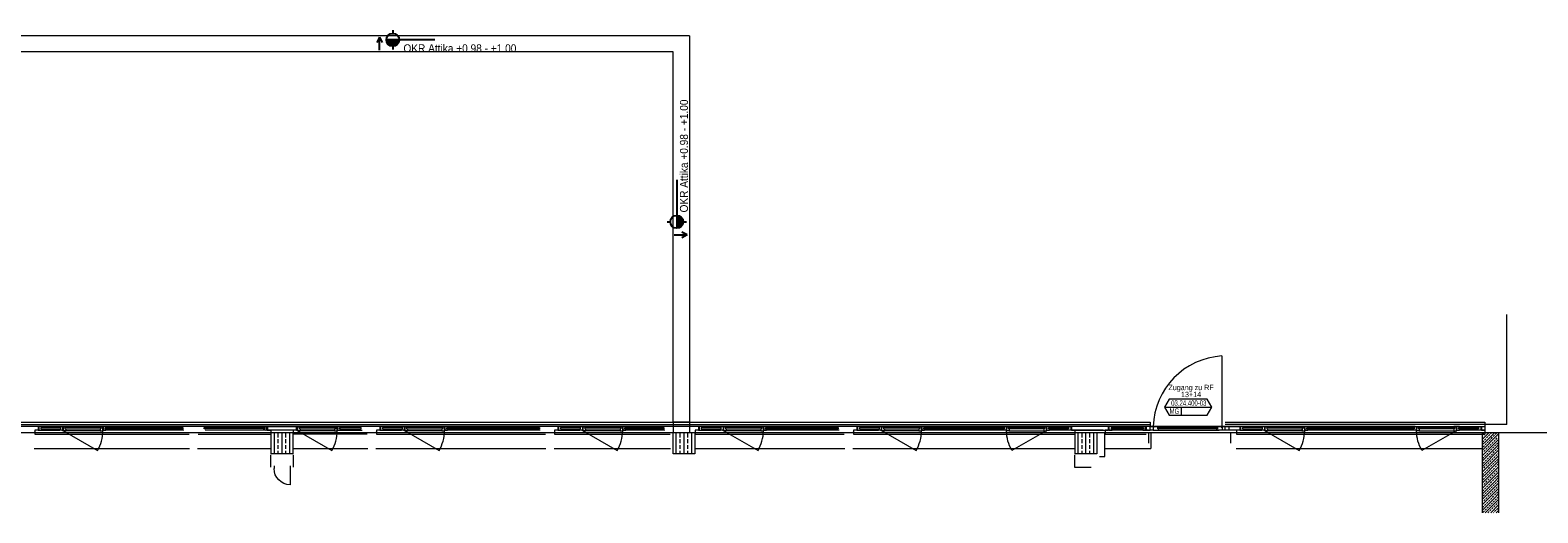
# Model space of a CAD drawing. Header units: metres. Extents: x -27 to 222, y 3 to 231.
# Tile 9 of 46: x 63 to 91, y 119 to 128. Entities that reach past the tile are written whole.
import ezdxf

# ---------------------------------------------------------------- set-up
doc = ezdxf.new("R2010")
doc.units = ezdxf.units.M
doc.layers.add('Grundriss', color=7, linetype='Continuous', lineweight=13)
doc.styles.add('Mini 1 50', font='arial.ttf', dxfattribs={"width": 0.8, "height": 0.1})
doc.styles.add('Style-Arial', font='arial.ttf')

# ---------------------------------------------------------------- blocks, each defined once
blk = doc.blocks.new('öfnungsflügel 75')
at = {"layer": 'Grundriss', "lineweight": -2, "ltscale": 0.01}
blk.add_line((-0.533, -0.035), (-1.181, 0.339), dxfattribs=at)
at = {"layer": 'Grundriss', "lineweight": -2}
for p, q in [((-0.01, -0.04), (-0.01, 0.03)), ((-0.01, 0), (0, 0)), ((-1.231, -0.03), (-0.588, -0.03)), ((-1.231, -0.11), (-0.588, -0.11)), ((-0.127, -0.04), (-0.481, -0.04)), ((-0.481, -0.11), (-0.127, -0.11)), ((-0.085, -0.11), (-0.085, -0.04)), ((-0.072, -0.04), (-0.01, -0.04))]:
    blk.add_line(p, q, dxfattribs=at)
at = {"layer": 'Grundriss', "lineweight": -2, "flags": 128}
for points in [[(-1.323, -0.067), (-1.323, -0.092), (-1.338, -0.092), (-1.338, -0.11), (-1.285, -0.11), (-1.285, -0.102), (-1.285, -0.102), (-1.285, -0.04), (-1.338, -0.04), (-1.338, -0.067), (-1.323, -0.067)], [(-1.285, -0.067), (-1.285, -0.092), (-1.285, -0.092), (-1.285, -0.11), (-1.231, -0.11), (-1.231, -0.102), (-1.281, -0.102), (-1.281, -0.04), (-1.285, -0.04), (-1.285, -0.067), (-1.285, -0.067)], [(-1.281, -0.102), (-1.231, -0.102), (-1.231, -0.092), (-1.246, -0.092), (-1.246, -0.067), (-1.231, -0.067), (-1.231, -0.03), (-1.281, -0.03), (-1.281, -0.102), (-1.281, -0.102)], [(-1.246, -0.092), (-0.573, -0.092), (-0.573, -0.067), (-1.246, -0.067), (-1.246, -0.092)], [(-0.538, -0.102), (-0.588, -0.102), (-0.588, -0.092), (-0.573, -0.092), (-0.573, -0.067), (-0.588, -0.067), (-0.588, -0.03), (-0.538, -0.03), (-0.538, -0.102), (-0.538, -0.102)], [(-0.535, -0.067), (-0.535, -0.092), (-0.535, -0.092), (-0.535, -0.11), (-0.588, -0.11), (-0.588, -0.102), (-0.538, -0.102), (-0.538, -0.04), (-0.535, -0.04), (-0.535, -0.067), (-0.535, -0.067)], [(-0.496, -0.067), (-0.496, -0.092), (-0.481, -0.092), (-0.481, -0.11), (-0.535, -0.11), (-0.535, -0.102), (-0.535, -0.102), (-0.535, -0.04), (-0.481, -0.04), (-0.481, -0.067), (-0.496, -0.067)], [(-0.496, -0.092), (-0.123, -0.092), (-0.123, -0.067), (-0.496, -0.067), (-0.496, -0.092)]]:
    blk.add_lwpolyline(points, close=True, dxfattribs=at)
for points in [[(-0.138, -0.092), (-0.138, -0.11), (-0.072, -0.11), (-0.072, -0.04), (-0.138, -0.04), (-0.138, -0.067)], [(-0.138, -0.092), (-0.123, -0.092), (-0.123, -0.067), (-0.138, -0.067)]]:
    blk.add_lwpolyline(points, dxfattribs=at)
at = {"layer": 'Grundriss', "lineweight": -2}
blk.add_circle((-0.533, -0.035), 0.00375, dxfattribs=at)
at = {"layer": 'Grundriss', "lineweight": -2, "ltscale": 0.01}
blk.add_arc((-0.533, -0.035), 0.748, 149.9992, 179.617, dxfattribs=at)
blk = doc.blocks.new('öfnungsflügel 75_rand')
at = {"layer": 'Grundriss', "lineweight": -2, "ltscale": 0.01}
blk.add_line((-0.083, -0.035), (-0.731, 0.339), dxfattribs=at)
at = {"layer": 'Grundriss', "lineweight": -2}
for p, q in [((-0.01, -0.04), (-0.01, 0.03)), ((-0.01, 0), (0, 0)), ((-0.781, -0.03), (-0.12, -0.03)), ((-0.781, -0.11), (-0.12, -0.11)), ((-0.085, -0.11), (-0.085, -0.04)), ((-0.072, -0.04), (-0.01, -0.04))]:
    blk.add_line(p, q, dxfattribs=at)
at = {"layer": 'Grundriss', "lineweight": -2, "flags": 128}
for points in [[(-0.873, -0.067), (-0.873, -0.092), (-0.888, -0.092), (-0.888, -0.11), (-0.835, -0.11), (-0.835, -0.102), (-0.835, -0.102), (-0.835, -0.04), (-0.888, -0.04), (-0.888, -0.067), (-0.873, -0.067)], [(-0.835, -0.067), (-0.835, -0.092), (-0.835, -0.092), (-0.835, -0.11), (-0.781, -0.11), (-0.781, -0.102), (-0.831, -0.102), (-0.831, -0.04), (-0.835, -0.04), (-0.835, -0.067), (-0.835, -0.067)], [(-0.831, -0.102), (-0.781, -0.102), (-0.781, -0.092), (-0.796, -0.092), (-0.796, -0.067), (-0.781, -0.067), (-0.781, -0.03), (-0.831, -0.03), (-0.831, -0.102), (-0.831, -0.102)], [(-0.796, -0.092), (-0.123, -0.092), (-0.123, -0.067), (-0.796, -0.067), (-0.796, -0.092)], [(-0.088, -0.102), (-0.138, -0.102), (-0.138, -0.092), (-0.123, -0.092), (-0.123, -0.067), (-0.138, -0.067), (-0.138, -0.03), (-0.088, -0.03), (-0.088, -0.102), (-0.088, -0.102)], [(-0.072, -0.04), (-0.072, -0.04), (-0.072, -0.04), (-0.072, -0.11), (-0.138, -0.11), (-0.138, -0.102), (-0.088, -0.102), (-0.088, -0.04), (-0.072, -0.04), (-0.072, -0.04)]]:
    blk.add_lwpolyline(points, close=True, dxfattribs=at)
at = {"layer": 'Grundriss', "lineweight": -2}
blk.add_circle((-0.083, -0.035), 0.00375, dxfattribs=at)
at = {"layer": 'Grundriss', "lineweight": -2, "ltscale": 0.01}
blk.add_arc((-0.083, -0.035), 0.748, 149.9992, 179.617, dxfattribs=at)
blk = doc.blocks.new('randanschlussprofil')
at = {"layer": 'Grundriss', "lineweight": -2}
for p, q in [((-0.01, -0.04), (-0.01, 0.03)), ((-0.01, 0), (0, 0)), ((-0.085, -0.04), (-0.138, -0.04)), ((-0.138, -0.04), (-0.138, -0.067)), ((-0.138, -0.092), (-0.138, -0.11)), ((-0.138, -0.11), (-0.072, -0.11)), ((-0.085, -0.04), (-0.01, -0.04)), ((-0.085, -0.04), (-0.085, -0.11)), ((-0.072, -0.11), (-0.072, -0.04))]:
    blk.add_line(p, q, dxfattribs=at)
at = {"layer": 'Grundriss', "lineweight": -2, "flags": 128}
blk.add_lwpolyline([(-0.138, -0.092), (-0.123, -0.092), (-0.123, -0.067), (-0.138, -0.067)], dxfattribs=at)
blk = doc.blocks.new('*U2007')
at = {"layer": 'Grundriss', "lineweight": 25}
for p, q in [((0.122, 0), (0.022, 0.05)), ((-0.122, 0), (0.122, 0)), ((0.122, 0), (0.022, -0.05))]:
    blk.add_line(p, q, dxfattribs=at)
blk = doc.blocks.new('*U2008')
at = {"layer": 'Grundriss', "lineweight": 13}
blk.add_hatch(color=256, dxfattribs=at).paths.add_polyline_path([(-0.602, 0, 0.999974), (-0.282, 0)])
at = {"layer": 'Grundriss', "lineweight": 25}
for p, q in [((-0.442, 0.24), (-0.442, 0.16)), ((0.602, 0), (-0.602, 0)), ((-0.442, -0.16), (-0.442, -0.24))]:
    blk.add_line(p, q, dxfattribs=at)
blk.add_circle((-0.442, 0), 0.16, dxfattribs=at)
at = {"layer": 'Grundriss', "lineweight": 13, "insert": (-0.176, -0.033), "char_height": 0.2, "attachment_point": 4, "line_spacing_factor": 1.08, "style": 'Style-Arial'}
blk.add_mtext('\\P\\H1x;\\W0.9;OKR Attika +0.98 - +1.00', dxfattribs=at)
blk = doc.blocks.new('*U2009')
at = {"layer": 'Grundriss', "lineweight": 25}
for p, q in [((0.122, 0), (0.022, 0.05)), ((-0.122, 0), (0.122, 0)), ((0.122, 0), (0.022, -0.05))]:
    blk.add_line(p, q, dxfattribs=at)
blk = doc.blocks.new('*U2010')
at = {"layer": 'Grundriss', "lineweight": 13}
blk.add_hatch(color=256, dxfattribs=at).paths.add_polyline_path([(-0.602, 0, 0.999974), (-0.282, 0)])
at = {"layer": 'Grundriss', "lineweight": 25}
for p, q in [((-0.442, 0.24), (-0.442, 0.16)), ((0.602, 0), (-0.602, 0)), ((-0.442, -0.16), (-0.442, -0.24))]:
    blk.add_line(p, q, dxfattribs=at)
blk.add_circle((-0.442, 0), 0.16, dxfattribs=at)
at = {"layer": 'Grundriss', "lineweight": 13, "insert": (-0.209, 0), "char_height": 0.2, "attachment_point": 4, "line_spacing_factor": 1.08, "style": 'Style-Arial'}
blk.add_mtext('\\P\\H1x;\\W0.9;OKR Attika +0.98 - +1.00', dxfattribs=at)

msp = doc.modelspace()

# ---------------------------------------------------------------- hatches: boundary and pattern name
at = {"layer": 'Grundriss'}
h = msp.add_hatch(dxfattribs=at)
h.set_pattern_fill('ANSI33', color=256, style=0)
h.set_pattern_definition([(90, (67.5, 120), (0.144, -0.432), []), (90, (67.428, 120), (0.144, -0.432), [0.072, -0.36]), (90, (67.428, 120.108), (0.144, -0.432), [0.072, -0.36]), (90, (67.428, 120.216), (0.144, -0.432), [0.072, -0.36]), (90, (67.428, 120.324), (0.144, -0.432), [0.072, -0.36])])
h.paths.add_polyline_path([(67.3, 120.2), (67.7, 120.2), (67.7, 119.8), (67.3, 119.8)])
h = msp.add_hatch(dxfattribs=at)
h.set_pattern_fill('ANSI33', color=256, style=0, pattern_type=2)
h.set_pattern_definition([(90, (67.5, 120), (0.144, -0.432), []), (90, (67.428, 120), (0.144, -0.432), [0.072, -0.36]), (90, (67.428, 120.108), (0.144, -0.432), [0.072, -0.36]), (90, (67.428, 120.216), (0.144, -0.432), [0.072, -0.36]), (90, (67.428, 120.324), (0.144, -0.432), [0.072, -0.36])])
h.paths.add_polyline_path([(67.3, 120.2), (67.7, 120.2), (67.7, 119.8), (67.3, 119.8)])
h = msp.add_hatch(dxfattribs=at)
h.set_pattern_fill('ANSI33', color=256, style=0)
h.set_pattern_definition([(90, (75, 120), (0.144, -0.432), []), (90, (74.928, 120), (0.144, -0.432), [0.072, -0.36]), (90, (74.928, 120.108), (0.144, -0.432), [0.072, -0.36]), (90, (74.928, 120.216), (0.144, -0.432), [0.072, -0.36]), (90, (74.928, 120.324), (0.144, -0.432), [0.072, -0.36])])
h.paths.add_polyline_path([(74.8, 120.2), (75.2, 120.2), (75.2, 119.8), (74.8, 119.8)])
h = msp.add_hatch(dxfattribs=at)
h.set_pattern_fill('ANSI33', color=256, style=0, pattern_type=2)
h.set_pattern_definition([(90, (75, 120), (0.144, -0.432), []), (90, (74.928, 120), (0.144, -0.432), [0.072, -0.36]), (90, (74.928, 120.108), (0.144, -0.432), [0.072, -0.36]), (90, (74.928, 120.216), (0.144, -0.432), [0.072, -0.36]), (90, (74.928, 120.324), (0.144, -0.432), [0.072, -0.36])])
h.paths.add_polyline_path([(74.8, 120.2), (75.2, 120.2), (75.2, 119.8), (74.8, 119.8)])
h = msp.add_hatch(dxfattribs=at)
h.set_pattern_fill('ANSI33', color=256, style=0)
h.set_pattern_definition([(90, (82.5, 120), (0.144, -0.432), []), (90, (82.428, 120), (0.144, -0.432), [0.072, -0.36]), (90, (82.428, 120.108), (0.144, -0.432), [0.072, -0.36]), (90, (82.428, 120.216), (0.144, -0.432), [0.072, -0.36]), (90, (82.428, 120.324), (0.144, -0.432), [0.072, -0.36])])
h.paths.add_polyline_path([(82.3, 120.2), (82.7, 120.2), (82.7, 119.8), (82.3, 119.8)])
h = msp.add_hatch(dxfattribs=at)
h.set_pattern_fill('ANSI33', color=256, style=0, pattern_type=2)
h.set_pattern_definition([(90, (82.5, 120), (0.144, -0.432), []), (90, (82.428, 120), (0.144, -0.432), [0.072, -0.36]), (90, (82.428, 120.108), (0.144, -0.432), [0.072, -0.36]), (90, (82.428, 120.216), (0.144, -0.432), [0.072, -0.36]), (90, (82.428, 120.324), (0.144, -0.432), [0.072, -0.36])])
h.paths.add_polyline_path([(82.3, 120.2), (82.7, 120.2), (82.7, 119.8), (82.3, 119.8)])

# ---------------------------------------------------------------- linework, layer by layer
at = {"layer": 'Grundriss', "ltscale": 0.1}
for p, q in [((75.1, 127.6), (37.4, 127.6)), ((75.1, 127.6), (75.1, 120.2)), ((74.8, 127.3), (37.7, 127.3)), ((74.8, 120.4), (74.8, 127.3)), ((60.175, 120.2), (82.3, 120.2)), ((74.8, 120.4), (74.8, 120.2)), ((74.8, 120.4), (75.1, 120.4)), ((82.7, 120.2), (89.9, 120.2)), ((83.665, 120.2), (83.665, 120)), ((85.2, 120.2), (85.2, 120)), ((89.9, 120.1775), (89.9225, 120.2)), ((89.9, 119.872), (90.1628, 120.1348)), ((89.9, 120.1266), (89.9082, 120.1348)), ((89.9082, 120.0839), (90.0244, 120.2)), ((89.921, 120.1475), (89.9464, 120.173)), ((89.9591, 120.033), (90.1262, 120.2)), ((89.9591, 120.1857), (89.9734, 120.2)), ((90.0101, 120.1348), (90.0355, 120.1602)), ((90.0482, 120.173), (90.0737, 120.1984)), ((90.0992, 120.1221), (90.1246, 120.1475)), ((90.1373, 120.1602), (90.1628, 120.1857)), ((90.1628, 120.1348), (90.2, 120.172)), ((90.1755, 120.1984), (90.1771, 120.2)), ((89.9, 120.0756), (89.9082, 120.0839)), ((89.9, 119.7702), (90.2, 120.0702)), ((89.9, 120.0247), (89.921, 120.0457)), ((89.9, 119.9738), (89.9591, 120.033)), ((89.9, 119.6684), (90.2, 119.9684)), ((89.9, 119.5665), (90.2, 119.8665)), ((89.9082, 119.9311), (89.9337, 119.9566)), ((89.921, 119.842), (89.9464, 119.8675)), ((89.9337, 120.0584), (89.9591, 120.0839)), ((89.9464, 119.9693), (89.9719, 119.9948)), ((89.9591, 119.8802), (89.9846, 119.9057)), ((89.9719, 120.0966), (89.9973, 120.1221)), ((89.9846, 120.0075), (90.0101, 120.033)), ((89.9973, 119.9184), (90.0228, 119.9439)), ((90.0101, 119.8293), (90.0355, 119.8548)), ((90.0228, 120.0457), (90.0482, 120.0712)), ((90.0355, 119.9566), (90.061, 119.9821)), ((90.0482, 119.8675), (90.0737, 119.893)), ((90.061, 120.0839), (90.0864, 120.1093)), ((90.0737, 119.9948), (90.0992, 120.0202)), ((90.0864, 119.9057), (90.1119, 119.9311)), ((90.0992, 119.8166), (90.1246, 119.842)), ((90.1119, 120.033), (90.1373, 120.0584)), ((90.1246, 119.9439), (90.1501, 119.9693)), ((90.1373, 119.8548), (90.1628, 119.8802)), ((90.1501, 120.0712), (90.1755, 120.0966)), ((90.1628, 119.9821), (90.1882, 120.0075)), ((90.1755, 119.893), (90.2, 119.9174)), ((90.1882, 120.1093), (90.2, 120.1211)), ((89.9, 119.8211), (89.9082, 119.8293)), ((89.9, 119.7193), (89.921, 119.7402)), ((89.9, 119.4647), (90.061, 119.6257)), ((89.9, 119.2611), (90.2, 119.5611)), ((89.9082, 119.6257), (89.9337, 119.6511)), ((89.921, 119.5366), (89.9464, 119.562)), ((89.9337, 119.753), (89.9591, 119.7784)), ((89.9464, 119.6639), (89.9719, 119.6893)), ((89.9591, 119.5748), (89.9846, 119.6002)), ((89.9591, 119.422), (90.1119, 119.5748)), ((89.9719, 119.7911), (89.9973, 119.8166)), ((89.9846, 119.702), (90.0101, 119.7275)), ((89.9973, 119.6129), (90.0228, 119.6384)), ((90.0228, 119.7402), (90.0482, 119.7657)), ((90.0355, 119.6511), (90.061, 119.6766)), ((90.0482, 119.562), (90.0737, 119.5875)), ((90.061, 119.7784), (90.0864, 119.8039)), ((90.061, 119.6257), (90.2, 119.7647)), ((90.0737, 119.6893), (90.0992, 119.7148)), ((90.0864, 119.6002), (90.1119, 119.6257)), ((90.1119, 119.7275), (90.1373, 119.753)), ((90.1119, 119.5748), (90.2, 119.6629)), ((90.1246, 119.6384), (90.1501, 119.6639)), ((90.1373, 119.5493), (90.1628, 119.5748)), ((90.1501, 119.7657), (90.1755, 119.7911)), ((90.1628, 119.6766), (90.1882, 119.702)), ((90.1755, 119.5875), (90.2, 119.612)), ((90.1882, 119.8039), (90.2, 119.8156)), ((89.9, 119.5156), (89.9082, 119.5239)), ((89.9, 119.1592), (90.2, 119.4592)), ((89.9, 119.4138), (89.921, 119.4348)), ((89.9, 119.3629), (89.9591, 119.422)), ((89.9082, 119.3202), (89.9337, 119.3457)), ((89.9337, 119.4475), (89.9591, 119.4729)), ((89.9464, 119.3584), (89.9719, 119.3838)), ((89.9591, 119.2693), (89.9846, 119.2947)), ((89.9719, 119.4857), (89.9973, 119.5111)), ((89.9846, 119.3966), (90.0101, 119.422)), ((89.9973, 119.3075), (90.0228, 119.3329)), ((90.0101, 119.5239), (90.0355, 119.5493)), ((90.0228, 119.4348), (90.0482, 119.4602)), ((90.0355, 119.3457), (90.061, 119.3711)), ((90.0482, 119.2566), (90.0737, 119.282)), ((90.061, 119.4729), (90.0864, 119.4984)), ((90.0737, 119.3838), (90.0992, 119.4093)), ((90.0864, 119.2947), (90.1119, 119.3202)), ((90.0992, 119.5111), (90.1246, 119.5366)), ((90.1119, 119.422), (90.1373, 119.4475)), ((90.1119, 119.2693), (90.2, 119.3574)), ((90.1246, 119.3329), (90.1501, 119.3584)), ((90.1501, 119.4602), (90.1755, 119.4857)), ((90.1628, 119.3711), (90.1882, 119.3966)), ((90.1755, 119.282), (90.2, 119.3065)), ((90.1882, 119.4984), (90.2, 119.5101)), ((89.9, 118.9556), (90.2, 119.2556)), ((89.9, 119.2101), (89.9082, 119.2184)), ((89.9, 118.8538), (90.2, 119.1538)), ((89.9, 119.1083), (89.921, 119.1293)), ((89.9, 119.0574), (89.9591, 119.1166)), ((89.9082, 119.0147), (89.9337, 119.0402)), ((89.921, 119.2311), (89.9464, 119.2566)), ((89.9337, 119.142), (89.9591, 119.1675)), ((89.9464, 119.0529), (89.9719, 119.0784)), ((89.9591, 119.1166), (90.1119, 119.2693)), ((89.9719, 119.1802), (89.9973, 119.2057)), ((89.9846, 119.0911), (90.0101, 119.1166)), ((89.9973, 119.002), (90.0228, 119.0275)), ((90.0101, 119.2184), (90.0355, 119.2438)), ((90.0228, 119.1293), (90.0482, 119.1547)), ((90.0355, 119.0402), (90.061, 119.0656)), ((90.061, 119.1675), (90.0864, 119.1929)), ((90.0737, 119.0784), (90.0992, 119.1038)), ((90.0864, 118.9893), (90.1119, 119.0147)), ((90.0992, 119.2057), (90.1246, 119.2311)), ((90.1119, 119.1166), (90.1373, 119.142)), ((90.1119, 118.9638), (90.2, 119.0519)), ((90.1246, 119.0275), (90.1501, 119.0529)), ((90.1373, 119.2438), (90.1628, 119.2693)), ((90.1501, 119.1547), (90.1755, 119.1802)), ((90.1628, 119.0656), (90.1882, 119.0911)), ((90.1755, 118.9765), (90.2, 119.001)), ((90.1882, 119.1929), (90.2, 119.2047)), ((89.9, 118.9047), (89.9082, 118.9129)), ((89.9, 118.8029), (89.921, 118.8238)), ((89.9, 118.7519), (89.9591, 118.8111)), ((89.9082, 118.7093), (89.9337, 118.7347)), ((89.921, 118.9256), (89.9464, 118.9511)), ((89.9337, 118.8365), (89.9591, 118.862)), ((89.9464, 118.7474), (89.9719, 118.7729)), ((89.9499, 118.7), (90.2, 118.9501)), ((89.9591, 118.9638), (89.9846, 118.9893)), ((89.9591, 118.8111), (90.1119, 118.9638)), ((89.9719, 118.8747), (89.9973, 118.9002)), ((89.9846, 118.7856), (90.0101, 118.8111)), ((90.0008, 118.7), (90.0228, 118.722)), ((90.0101, 118.9129), (90.0355, 118.9384)), ((90.0228, 118.8238), (90.0482, 118.8493)), ((90.0355, 118.7347), (90.061, 118.7602)), ((90.0482, 118.9511), (90.0737, 118.9765)), ((90.0517, 118.7), (90.2, 118.8483)), ((90.061, 118.862), (90.0864, 118.8875)), ((90.0737, 118.7729), (90.0992, 118.7984)), ((90.0992, 118.9002), (90.1246, 118.9256)), ((90.1119, 118.8111), (90.1373, 118.8365)), ((90.1246, 118.722), (90.1501, 118.7474)), ((90.1373, 118.9384), (90.1628, 118.9638)), ((90.1501, 118.8493), (90.1755, 118.8747)), ((90.1535, 118.7), (90.2, 118.7465)), ((90.1628, 118.7602), (90.1882, 118.7856)), ((90.1882, 118.8875), (90.2, 118.8992)), ((90.1026, 118.7), (90.1119, 118.7093))]:
    msp.add_line(p, q, dxfattribs=at)
at = {"layer": 'Grundriss', "ltscale": 0.01}
for p, q in [((85.043, 120.315), (85.043, 121.627)), ((86.2576, 119.9901), (86.4813, 119.861))]:
    msp.add_line(p, q, dxfattribs=at)
at = {"layer": 'Grundriss'}
for p, q in [((83.9652, 120.6724), (84.8498, 120.6724)), ((84.2743, 120.6724), (84.2743, 120.5224)), ((88.643, 120.31), (31.482, 120.31)), ((62.885, 120.17), (65.765, 120.17)), ((65.668, 120.24), (64.1785, 120.2397)), ((65.935, 120.17), (67.29, 120.17)), ((67.193, 120.2395), (66.0635, 120.24)), ((69.09, 120.17), (67.71, 120.17)), ((68.557, 120.24), (68.993, 120.2402)), ((69.26, 120.17), (72.415, 120.17)), ((72.318, 120.24), (70.5535, 120.2402)), ((72.585, 120.17), (74.74, 120.17)), ((74.643, 120.24), (73.8785, 120.2401)), ((75.21, 120.17), (77.99, 120.17)), ((77.893, 120.24), (76.5035, 120.2402)), ((78.1601, 120.17), (82.29, 120.17)), ((80.9965, 120.24), (79.4536, 120.2401)), ((82.822, 120.31), (82.228, 120.31)), ((82.822, 120.24), (82.228, 120.24)), ((82.29, 120.24), (82.29, 120.17)), ((82.3, 120.2), (82.29, 120.2)), ((82.85, 119.75), (82.85, 120.2)), ((83.665, 120.24), (82.857, 120.2401)), ((82.86, 120.17), (83.6263, 120.17)), ((83.6082, 120.24), (83.6082, 120.31)), ((83.7, 120.39), (83.7, 120.3116)), ((83.712, 120.2), (83.712, 119.9)), ((83.823, 120.31), (84.939, 120.31)), ((83.823, 120.24), (84.983, 120.24)), ((85.035, 120.31), (85.08, 120.31)), ((85.1, 120.39), (89.94, 120.39)), ((85.31, 120.17), (89.94, 120.17)), ((86.5315, 120.31), (86.2576, 120.31)), ((86.5315, 120.23), (86.2576, 120.23)), ((88.6465, 120.24), (86.6035, 120.2401)), ((89.94, 120.39), (89.94, 120.2401)), ((62.875, 119.9), (65.775, 119.9)), ((65.925, 119.9), (67.3, 119.9)), ((67.7, 119.9), (69.1, 119.9)), ((69.25, 119.9), (72.425, 119.9)), ((72.575, 119.9), (74.75, 119.9)), ((75.2, 119.9), (78, 119.9)), ((78.15, 119.9), (82.3, 119.9)), ((82.85, 119.9), (83.712, 119.9)), ((85.3, 119.9), (89.9, 119.9)), ((67.285, 119.785), (67.285, 119.55)), ((67.715, 119.55), (67.715, 119.785)), ((82.285, 119.785), (82.285, 119.55)), ((82.75, 119.75), (82.85, 119.75)), ((82.285, 119.55), (82.6, 119.55))]:
    msp.add_line(p, q, dxfattribs=at)
at = {"layer": 'Grundriss', "ltscale": 0.05}
for p, q in [((30.185, 120.35), (83.7, 120.3508)), ((90.35, 120.35), (85.1, 120.35))]:
    msp.add_line(p, q, dxfattribs=at)
at = {"layer": 'Grundriss', "extrusion": (0, 0, -1)}
for p, q in [((67.35, 119.575), (67.35, 119.525)), ((67.65, 119.575), (67.65, 119.225))]:
    msp.add_line(p, q, dxfattribs=at)
at = {"layer": 'Grundriss', "flags": 128}
for points in [[(90.35, 120.35), (90.35, 122.4)], [(84.7632, 120.8224), (84.0518, 120.8224), (83.9652, 120.6724), (84.0518, 120.5224)], [(84.0518, 120.5224), (84.7632, 120.5224), (84.8498, 120.6724), (84.7632, 120.8224)], [(30.21, 120.39), (83.7, 120.39)], [(64.1985, 120.2915), (65.6515, 120.2915), (65.6515, 120.2665)], [(65.6515, 120.2665), (64.1985, 120.2664), (64.1985, 120.2915)], [(66.0485, 120.2916), (67.1765, 120.2915), (67.1765, 120.2665)], [(67.1765, 120.2665), (66.0485, 120.2665), (66.0485, 120.2916)], [(67.772, 120.24), (67.228, 120.24), (67.228, 120.31)], [(67.228, 120.31), (67.772, 120.31), (67.772, 120.24)], [(68.9765, 120.2915), (68.5735, 120.2915), (68.5735, 120.2665)], [(68.5735, 120.2665), (68.9765, 120.2664), (68.9765, 120.2915)], [(70.5735, 120.2916), (72.301, 120.2915), (72.301, 120.2665)], [(72.301, 120.2665), (70.5735, 120.2665), (70.5735, 120.2916)], [(73.8985, 120.2916), (74.6265, 120.2915), (74.6265, 120.2665)], [(74.6265, 120.2665), (73.8985, 120.2665), (73.8985, 120.2916)], [(76.5235, 120.2916), (77.8765, 120.2915), (77.8765, 120.2665)], [(77.8765, 120.2665), (76.5235, 120.2665), (76.5235, 120.2916)], [(79.4736, 120.2916), (80.9765, 120.2915), (80.9765, 120.2665)], [(80.9765, 120.2665), (79.4736, 120.2665), (79.4736, 120.2916)], [(82.922, 120.31), (82.228, 120.31), (82.228, 120.24)], [(82.228, 120.24), (82.922, 120.24), (82.922, 120.31)], [(82.9735, 120.2916), (83.5751, 120.2915), (83.5751, 120.2665)], [(83.5751, 120.2665), (82.9735, 120.2665), (82.9735, 120.2916)], [(83.7347, 120.31), (83.5597, 120.31), (83.5597, 120.2915), (83.5751, 120.2915)], [(83.5751, 120.2915), (83.5751, 120.2665), (83.5599, 120.2665), (83.5599, 120.24), (83.626, 120.24)], [(83.626, 120.31), (83.626, 120.24), (83.7, 120.24)], [(83.7, 120.31), (83.7347, 120.31)], [(83.7, 120.24), (83.7, 120.31), (83.8553, 120.31)], [(83.7717, 120.3), (83.7523, 120.3), (83.7524, 120.24), (83.7083, 120.24), (83.7, 120.24)], [(83.7717, 120.3), (83.7523, 120.3)], [(83.7524, 120.24), (83.8553, 120.24), (83.8553, 120.2665), (83.8403, 120.2665)], [(83.7717, 120.31), (83.7717, 120.3)], [(83.8403, 120.2665), (83.8403, 120.2915), (83.8553, 120.2915), (83.8553, 120.31)], [(83.8403, 120.2915), (84.954, 120.2915), (84.954, 120.2665)], [(84.954, 120.2665), (83.8403, 120.2665), (83.8403, 120.2915)], [(84.954, 120.2665), (84.954, 120.2915), (84.939, 120.2915), (84.939, 120.31), (85.023, 120.31)], [(85.1, 120.24), (84.939, 120.24), (84.939, 120.2665), (84.954, 120.2665)], [(85.1, 120.24), (85.1, 120.31), (85.023, 120.31), (85.023, 120.3)], [(85.023, 120.3), (85.043, 120.3), (85.043, 120.24)], [(85.0596, 120.31), (85.2346, 120.31)], [(85.1, 120.31), (85.372, 120.31), (85.372, 120.24)], [(85.1683, 120.31), (85.1683, 120.24), (85.1, 120.24)], [(85.372, 120.24), (85.1, 120.24)], [(86.2576, 120.2665), (86.5465, 120.2665), (86.5465, 120.2915), (86.2576, 120.2915)], [(86.6385, 120.31), (86.5315, 120.31), (86.5315, 120.3015), (86.5815, 120.3015)], [(86.5315, 120.3015), (86.5315, 120.2915), (86.5465, 120.2915), (86.5465, 120.2665), (86.5315, 120.2665), (86.5315, 120.23), (86.5815, 120.23), (86.5815, 120.3015)], [(86.5815, 120.24), (86.585, 120.24), (86.585, 120.2665), (86.585, 120.2665)], [(86.585, 120.31), (86.585, 120.24), (86.6385, 120.24), (86.6385, 120.2665), (86.6235, 120.2665), (86.6235, 120.2915), (86.6385, 120.2915), (86.6385, 120.31)], [(86.6235, 120.2915), (88.6265, 120.2915), (88.6265, 120.2665)], [(88.6265, 120.2665), (86.6235, 120.2664), (86.6235, 120.2915)], [(89.94, 120.2401), (89.878, 120.24), (89.878, 120.31)], [(89.878, 120.31), (89.94, 120.31)]]:
    msp.add_lwpolyline(points, dxfattribs=at)
at = {"layer": 'Grundriss', "ltscale": 0.05, "flags": 128}
for points in [[(67.3, 120.2), (67.7, 120.2), (67.7, 119.8), (67.3, 119.8)], [(67.3, 120.2), (67.7, 120.2), (67.7, 119.8), (67.3, 119.8), (67.3, 120.2)], [(74.8, 120.2), (75.2, 120.2), (75.2, 119.8), (74.8, 119.8)], [(74.8, 120.2), (75.2, 120.2), (75.2, 119.8), (74.8, 119.8), (74.8, 120.2)], [(82.3, 120.2), (82.7, 120.2), (82.7, 119.8), (82.3, 119.8)], [(82.3, 120.2), (82.7, 120.2), (82.7, 119.8), (82.3, 119.8), (82.3, 120.2)]]:
    msp.add_lwpolyline(points, close=True, dxfattribs=at)
for points in [[(89.9, 118.7), (89.9, 120.2), (101.05, 120.2)], [(90.2, 120.2), (90.2, 118.7)]]:
    msp.add_lwpolyline(points, dxfattribs=at)
at = {"layer": 'Grundriss'}
msp.add_circle((85.043, 120.315), 0.00375, dxfattribs=at)
at = {"layer": 'Grundriss', "ltscale": 0.01}
for centre, radius, start, end in [((85.1162, 120.2657), 1.3635, 93.28566, 178.13984), ((85.8335, 120.235), 0.748, 329.9992, 359.61701)]:
    msp.add_arc(centre, radius, start, end, dxfattribs=at)
at = {"layer": 'Grundriss', "extrusion": (0, 0, -1)}
msp.add_arc((-67.65, 119.525), 0.3, 270, 360, dxfattribs=at)

# ---------------------------------------------------------------- block references
at = {"layer": 'Grundriss', "lineweight": 25, "extrusion": (0, 0, -1), "rotation": 89.99999999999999}
msp.add_blockref('*U2007', (-69.3201, 127.4539), dxfattribs=at)
at = {"layer": 'Grundriss', "lineweight": 25, "xscale": 0.75, "yscale": 0.75, "zscale": 0.75}
msp.add_blockref('*U2008', (69.8974, 127.5262), dxfattribs=at)
at = {"layer": 'Grundriss', "lineweight": 25, "xscale": 0.75, "yscale": 0.75, "zscale": 0.75, "rotation": 89.99999999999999}
msp.add_blockref('*U2010', (74.8652, 124.4616), dxfattribs=at)
at = {"layer": 'Grundriss', "lineweight": 25}
msp.add_blockref('*U2009', (74.9376, 123.8843), dxfattribs=at)
at = {"layer": 'Grundriss'}
for name, p, rotation in [('öfnungsflügel 75', (62.875, 120.2), 179.9992017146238), ('öfnungsflügel 75_rand', (67.7, 120.2), 180), ('öfnungsflügel 75', (69.25, 120.2), 180), ('öfnungsflügel 75', (72.575, 120.2), 180), ('öfnungsflügel 75', (75.2, 120.2), 180), ('öfnungsflügel 75', (78.1501, 120.2), 180), ('randanschlussprofil', (82.85, 120.2), 180), ('öfnungsflügel 75', (85.3, 120.2), 180)]:
    msp.add_blockref(name, p, dxfattribs=dict(at, rotation=rotation))
at = {"layer": 'Grundriss', "extrusion": (0, 0, -1), "rotation": 180}
for name, p in [('randanschlussprofil', (-67.3, 120.2)), ('öfnungsflügel 75', (-82.3, 120.2)), ('öfnungsflügel 75', (-89.95, 120.2))]:
    msp.add_blockref(name, p, dxfattribs=at)

# ---------------------------------------------------------------- texts
at = {"layer": 'Grundriss', "insert": (84.4612, 120.9734), "char_height": 0.1, "width": 0.85688, "attachment_point": 5, "line_spacing_factor": 0.78, "style": 'Mini 1 50'}
msp.add_mtext('Zugang zu RF \\P13+14', dxfattribs=at)
at = {"layer": 'Grundriss', "char_height": 0.1, "attachment_point": 5, "line_spacing_factor": 0.78, "style": 'Mini 1 50'}
for s, insert in [('\\W0.800000x;03.24.400-03', (84.4187, 120.7474)), ('\\W0.800000x;MG', (84.1508, 120.5974))]:
    msp.add_mtext(s, dxfattribs=dict(at, insert=insert))

doc.saveas('drawing.dxf')
